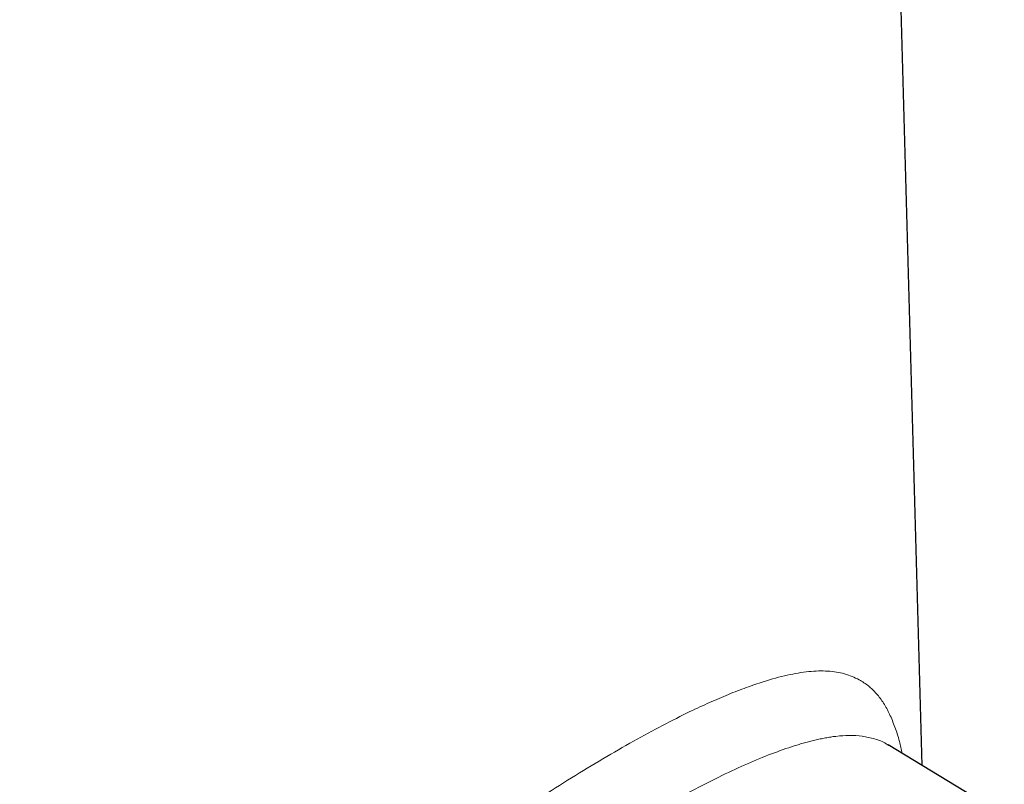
# Model space of a CAD drawing. Header units: millimetres. Extents: x 8 to 882, y 12 to 770.
# Tile 26 of 59: x 807 to 835, y 236 to 257. Entities that reach past the tile are written whole.
import ezdxf

# ---------------------------------------------------------------- set-up
doc = ezdxf.new("R2010")
doc.units = ezdxf.units.MM

msp = doc.modelspace()

# ---------------------------------------------------------------- linework, layer by layer
at = {"color": 7, "linetype": 'Continuous', "lineweight": 30}
for p, q in [((832.358, 236.597), (831.11, 281.411)), ((831.416, 237.161), (831.404, 237.169)), ((834.651, 235.207), (831.407, 237.173))]:
    msp.add_line(p, q, dxfattribs=at)
at = {"color": 252, "linetype": 'Continuous', "lineweight": 0}
for points, knots in [([(808.63, 212.052), (808.471, 212.34), (808.148, 212.921), (807.765, 213.84), (807.462, 214.786), (807.252, 215.749), (807.134, 216.733), (807.109, 217.733), (807.181, 218.743), (807.338, 219.668), (807.55, 220.507), (807.796, 221.265), (808.096, 222.024), (808.506, 222.907), (809.052, 223.906), (809.763, 225.01), (810.569, 226.1), (811.468, 227.179), (812.385, 228.177), (813.289, 229.094), (814.158, 229.922), (815.049, 230.724), (815.96, 231.502), (816.888, 232.258), (817.839, 233), (818.802, 233.723), (819.768, 234.418), (820.716, 235.074), (821.645, 235.688), (822.552, 236.262), (823.434, 236.796), (824.285, 237.286), (825.099, 237.727), (825.805, 238.083), (826.415, 238.367), (826.94, 238.592), (827.44, 238.786), (827.999, 238.976), (828.593, 239.139), (829.194, 239.24), (829.726, 239.253), (830.198, 239.183), (830.461, 239.061), (830.593, 238.999)], [0, 0, 0, 0, 0.02402, 0.048597, 0.072824, 0.096842, 0.120794, 0.145294, 0.169659, 0.194052, 0.212462, 0.231043, 0.249858, 0.268969, 0.297595, 0.326364, 0.35545, 0.38502, 0.415233, 0.439844, 0.464192, 0.488361, 0.512432, 0.536491, 0.560622, 0.585612, 0.610228, 0.634577, 0.658767, 0.682912, 0.707123, 0.731496, 0.755769, 0.780056, 0.798353, 0.816772, 0.835361, 0.854165, 0.883096, 0.911995, 0.941012, 0.970299, 1, 1, 1, 1]), ([(830.593, 238.999), (830.682, 238.945), (830.857, 238.836), (831.08, 238.615), (831.277, 238.351), (831.447, 238.041), (831.593, 237.683), (831.711, 237.318), (831.772, 237.05), (831.799, 236.936)], [0, 0, 0, 0, 0.1528147, 0.3034398, 0.452254, 0.5996508, 0.7460357, 0.8918234, 1, 1, 1, 1]), ([(831.404, 237.169), (831.386, 237.182), (831.273, 237.262), (831.035, 237.348), (830.69, 237.426), (830.327, 237.446), (830.025, 237.427), (829.797, 237.397), (829.65, 237.372), (829.503, 237.343), (829.356, 237.31), (829.21, 237.274), (829.065, 237.234), (828.921, 237.192), (828.624, 237.101), (828.154, 236.937), (827.478, 236.659), (826.766, 236.33), (826.021, 235.952), (825.247, 235.532), (824.451, 235.073), (823.628, 234.576), (822.773, 234.037), (822.034, 233.549), (821.427, 233.135), (820.961, 232.811), (820.488, 232.474), (820.008, 232.126), (819.522, 231.765), (819.063, 231.417), (818.628, 231.081), (818.216, 230.756), (817.792, 230.415), (817.357, 230.058), (816.913, 229.685), (816.502, 229.331), (816.086, 228.964), (815.643, 228.566), (815.115, 228.074), (814.525, 227.501), (813.978, 226.944), (813.506, 226.44), (813.137, 226.03), (812.807, 225.65), (812.514, 225.301), (812.257, 224.984), (812.034, 224.699), (811.806, 224.398), (811.558, 224.059), (811.291, 223.674), (811.035, 223.284), (810.799, 222.904), (810.582, 222.534), (810.385, 222.175), (810.106, 221.633), (809.778, 220.904), (809.452, 219.984), (809.235, 219.15), (809.103, 218.404), (809.033, 217.744), (809.009, 217.096), (809.035, 216.397), (809.126, 215.637), (809.304, 214.809), (809.514, 214.135), (809.712, 213.618), (809.844, 213.305), (809.935, 213.117), (809.969, 213.046)], [0, 0, 0, 0, 0.005055, 0.030725, 0.05494, 0.077704, 0.099024, 0.107006, 0.114766, 0.122304, 0.129621, 0.136718, 0.143594, 0.150251, 0.156688, 0.183584, 0.209977, 0.235901, 0.261395, 0.286498, 0.311251, 0.335538, 0.36032, 0.385637, 0.398509, 0.411529, 0.424699, 0.438023, 0.451507, 0.465153, 0.476309, 0.487851, 0.49978, 0.512098, 0.524805, 0.537905, 0.547685, 0.561282, 0.577187, 0.595402, 0.615928, 0.629438, 0.641924, 0.653387, 0.663825, 0.673239, 0.681629, 0.688994, 0.699637, 0.711119, 0.722223, 0.732951, 0.743303, 0.753281, 0.762887, 0.788139, 0.812743, 0.836743, 0.854376, 0.871716, 0.888784, 0.905606, 0.927159, 0.949601, 0.972974, 0.983287, 0.993781, 1, 1, 1, 1])]:
    msp.add_open_spline(points, degree=3, knots=knots, dxfattribs=at)

doc.saveas('drawing.dxf')
